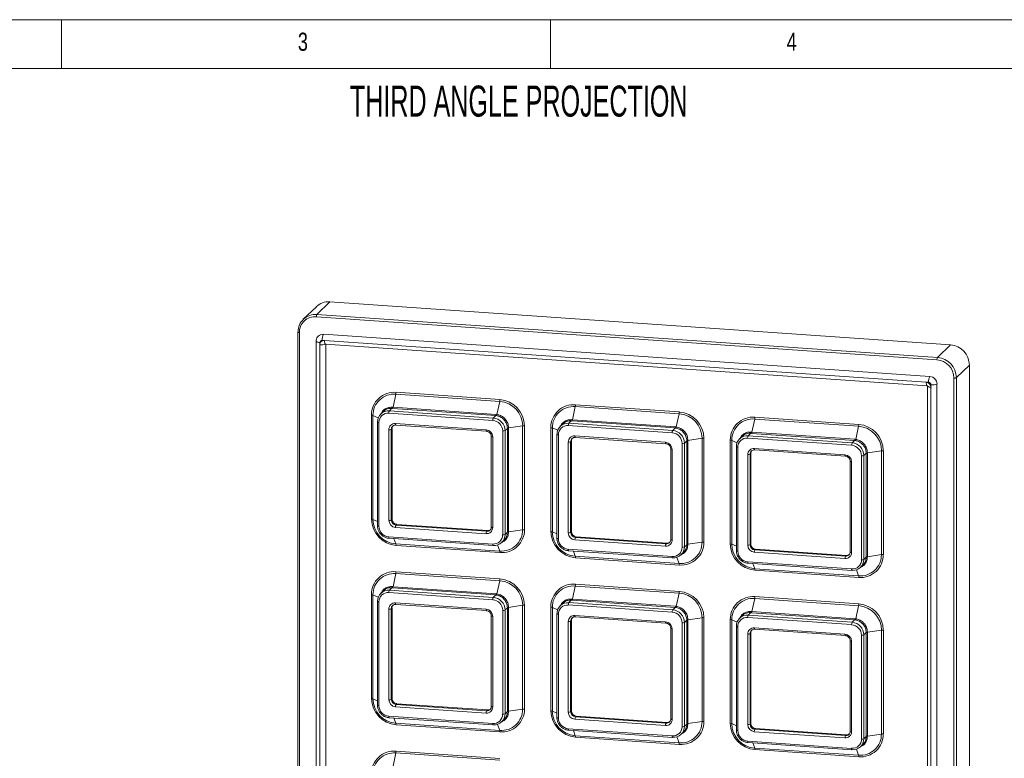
# Model space of a CAD drawing. Header units: millimetres. Extents: x 5 to 415, y 5 to 292.
# Tile 4 of 10: x 106 to 206, y 216 to 292. Entities that reach past the tile are written whole.
import ezdxf

# ---------------------------------------------------------------- set-up
doc = ezdxf.new("R2010")
doc.units = ezdxf.units.MM
doc.styles.add('SLDTEXTSTYLE0', font='TXT', dxfattribs={"width": 0.605})
doc.styles.add('SLDTEXTSTYLE1', font='TXT', dxfattribs={"width": 0.75})

msp = doc.modelspace()

# ---------------------------------------------------------------- linework, layer by layer
at = {"color": 7, "linetype": 'Continuous', "lineweight": 0}
for p, q in [((415, 292), (5, 292)), ((110, 292), (110, 287)), ((160, 287), (160, 292)), ((410, 287), (10, 287))]:
    msp.add_line(p, q, dxfattribs=at)
at = {"color": 7, "linetype": 'Continuous', "lineweight": 15}
for p, q in [((137.45, 263.13), (136.11, 261.84)), ((137.45, 263.13), (200.93, 258.73)), ((136.06, 262.64), (134.72, 261.35)), ((199.54, 257.2), (136.06, 261.6)), ((136.11, 261.84), (199.59, 257.44)), ((134.18, 260.03), (134.18, 171.53)), ((134.32, 259.98), (134.32, 171.48)), ((136.05, 259.1), (136.05, 172.05)), ((136.42, 258.98), (136.42, 258.74)), ((136.9, 259.19), (136.66, 259.2)), ((198.82, 255.51), (136.79, 259.81)), ((198.45, 254.92), (136.9, 259.19)), ((136.42, 258.74), (136.42, 172.17)), ((136.99, 258.81), (198.54, 254.54)), ((137.03, 258.81), (137.03, 172.26)), ((200.93, 258.73), (199.59, 257.44)), ((202.86, 256.66), (201.53, 255.38)), ((202.86, 256.66), (202.86, 168.16)), ((198.69, 254.9), (198.45, 254.92)), ((201.28, 166.84), (201.28, 255.34)), ((201.53, 255.38), (201.53, 166.87)), ((144.21, 253.88), (154.84, 253.14)), ((198.56, 254.53), (198.56, 167.96)), ((198.56, 254.52), (198.56, 254.53)), ((198.93, 254.4), (198.93, 254.64)), ((198.93, 167.83), (198.93, 254.4)), ((199.54, 167.68), (199.54, 254.73)), ((144.19, 253.69), (143.91, 252.35)), ((154.82, 252.95), (144.19, 253.69)), ((154.82, 252.95), (154.53, 251.61)), ((142.93, 251.94), (142.66, 251.68)), ((143.79, 252.24), (143.53, 251.99)), ((143.53, 251.99), (154.15, 251.25)), ((143.86, 252.23), (143.79, 252.24)), ((143.84, 252.35), (143.91, 252.35)), ((154.41, 251.5), (143.86, 252.23)), ((143.91, 252.35), (154.46, 251.61)), ((162.54, 252.41), (162.26, 251.07)), ((173.17, 251.68), (162.54, 252.41)), ((162.56, 252.6), (173.19, 251.87)), ((141.7, 240.91), (141.7, 251.54)), ((141.85, 251.51), (141.85, 240.88)), ((142.32, 250.85), (142.32, 240.22)), ((142.46, 250.8), (142.46, 240.17)), ((154.1, 251.01), (143.48, 251.74)), ((154.41, 251.5), (154.15, 251.25)), ((162.14, 250.96), (161.88, 250.71)), ((162.21, 250.96), (162.14, 250.96)), ((162.19, 251.08), (162.26, 251.07)), ((172.76, 250.23), (162.21, 250.96)), ((162.26, 251.07), (172.81, 250.34)), ((173.17, 251.68), (172.88, 250.33)), ((180.9, 251.14), (180.61, 249.8)), ((191.52, 250.4), (180.9, 251.14)), ((180.92, 251.33), (191.54, 250.59)), ((143.48, 240.78), (143.48, 250.05)), ((143.8, 250.16), (143.72, 250.09)), ((143.72, 250.09), (143.72, 240.82)), ((143.8, 250.16), (143.8, 240.89)), ((144.15, 250.68), (153.43, 250.04)), ((144.19, 250.53), (153.46, 249.89)), ((155.12, 239.3), (155.12, 249.92)), ((155.6, 250.19), (155.36, 249.96)), ((155.36, 249.96), (155.36, 239.33)), ((155.6, 239.56), (155.6, 250.19)), ((157.16, 250.44), (155.72, 250.23)), ((155.72, 250.23), (155.72, 239.6)), ((157.16, 239.82), (157.16, 250.44)), ((157.35, 250.45), (157.35, 239.82)), ((160.05, 239.64), (160.05, 250.26)), ((160.2, 250.23), (160.2, 239.61)), ((161.29, 250.67), (161.01, 250.41)), ((172.46, 249.73), (161.83, 250.47)), ((161.88, 250.71), (172.51, 249.98)), ((172.76, 250.23), (172.51, 249.98)), ((180.55, 249.8), (180.61, 249.8)), ((180.61, 249.8), (191.16, 249.07)), ((191.52, 250.4), (191.24, 249.06)), ((153.95, 249.37), (153.95, 240.09)), ((154.1, 249.32), (154.1, 240.04)), ((160.67, 249.58), (160.67, 238.95)), ((160.82, 249.53), (160.82, 238.9)), ((161.83, 239.51), (161.83, 248.78)), ((162.15, 248.89), (162.07, 248.82)), ((162.07, 248.82), (162.07, 239.54)), ((162.15, 248.89), (162.15, 239.62)), ((162.51, 249.41), (171.78, 248.77)), ((162.54, 249.26), (171.82, 248.62)), ((173.95, 248.92), (173.71, 248.69)), ((173.95, 238.29), (173.95, 248.92)), ((175.51, 249.17), (174.07, 248.96)), ((174.07, 248.96), (174.07, 238.33)), ((175.51, 238.55), (175.51, 249.17)), ((175.7, 249.18), (175.7, 238.55)), ((178.4, 238.37), (178.4, 248.99)), ((178.55, 248.96), (178.55, 238.33)), ((179.64, 249.4), (179.37, 249.13)), ((190.81, 248.46), (180.18, 249.2)), ((180.49, 249.69), (180.23, 249.44)), ((180.23, 249.44), (190.86, 248.7)), ((180.56, 249.68), (180.49, 249.69)), ((191.12, 248.95), (180.56, 249.68)), ((191.12, 248.95), (190.86, 248.7)), ((172.31, 248.09), (172.31, 238.82)), ((172.46, 248.04), (172.46, 238.77)), ((173.47, 238.02), (173.47, 248.65)), ((173.71, 248.69), (173.71, 238.06)), ((179.02, 248.3), (179.02, 237.68)), ((179.17, 248.25), (179.17, 237.63)), ((180.86, 248.14), (190.13, 247.49)), ((180.9, 247.99), (190.17, 247.34)), ((193.87, 247.9), (192.42, 247.68)), ((193.87, 237.27), (193.87, 247.9)), ((194.06, 247.9), (194.06, 237.28)), ((180.18, 238.23), (180.18, 247.51)), ((180.51, 247.62), (180.43, 247.54)), ((180.43, 247.54), (180.43, 238.27)), ((180.51, 247.62), (180.51, 238.35)), ((190.66, 246.82), (190.66, 237.55)), ((190.81, 246.77), (190.81, 237.5)), ((191.82, 236.75), (191.82, 247.38)), ((192.31, 247.64), (192.07, 247.41)), ((192.07, 247.41), (192.07, 236.79)), ((192.31, 237.02), (192.31, 247.64)), ((192.42, 247.68), (192.42, 237.06)), ((143.8, 240.89), (143.72, 240.82)), ((153.43, 239.41), (144.15, 240.06)), ((144.28, 240.37), (144.21, 240.3)), ((144.21, 240.3), (153.48, 239.66)), ((144.28, 240.37), (153.56, 239.73)), ((153.56, 239.73), (153.48, 239.66)), ((157.16, 239.82), (155.72, 239.6)), ((143.48, 239.09), (154.1, 238.35)), ((143.52, 238.94), (154.14, 238.2)), ((155.02, 238.52), (155.27, 238.75)), ((155.6, 239.56), (155.36, 239.33)), ((162.15, 239.62), (162.07, 239.54)), ((171.78, 238.14), (162.51, 238.78)), ((162.64, 239.1), (162.56, 239.03)), ((162.56, 239.03), (171.83, 238.38)), ((162.64, 239.1), (171.91, 238.46)), ((144.19, 238.37), (154.82, 237.64)), ((154.84, 237.48), (144.21, 238.22)), ((161.83, 237.82), (172.46, 237.08)), ((171.91, 238.46), (171.83, 238.38)), ((173.95, 238.29), (173.71, 238.06)), ((175.51, 238.55), (174.07, 238.33)), ((180.51, 238.35), (180.43, 238.27)), ((180.99, 237.83), (180.91, 237.75)), ((180.91, 237.75), (190.18, 237.11)), ((180.99, 237.83), (190.26, 237.19)), ((161.87, 237.67), (172.49, 236.93)), ((162.54, 237.1), (173.17, 236.36)), ((173.19, 236.21), (162.56, 236.95)), ((173.38, 237.25), (173.62, 237.48)), ((190.13, 236.87), (180.86, 237.51)), ((190.26, 237.19), (190.18, 237.11)), ((192.31, 237.02), (192.07, 236.79)), ((193.87, 237.27), (192.42, 237.06)), ((180.18, 236.54), (190.81, 235.81)), ((180.22, 236.39), (190.85, 235.66)), ((180.9, 235.83), (191.52, 235.09)), ((191.54, 234.94), (180.92, 235.68)), ((191.73, 235.97), (191.97, 236.21)), ((144.19, 235.33), (143.91, 233.99)), ((154.82, 234.6), (144.19, 235.33)), ((144.21, 235.52), (154.84, 234.79)), ((143.79, 233.88), (143.53, 233.63)), ((143.86, 233.88), (143.79, 233.88)), ((143.84, 234), (143.91, 233.99)), ((154.41, 233.15), (143.86, 233.88)), ((143.91, 233.99), (154.46, 233.26)), ((154.82, 234.6), (154.53, 233.25)), ((162.54, 234.06), (162.26, 232.72)), ((173.17, 233.32), (162.54, 234.06)), ((162.56, 234.25), (173.19, 233.51)), ((141.7, 222.56), (141.7, 233.18)), ((141.85, 233.15), (141.85, 222.53)), ((142.93, 233.59), (142.66, 233.33)), ((154.1, 232.65), (143.48, 233.39)), ((143.53, 233.63), (154.15, 232.9)), ((154.41, 233.15), (154.15, 232.9)), ((162.19, 232.73), (162.26, 232.72)), ((162.26, 232.72), (172.81, 231.99)), ((173.17, 233.32), (172.88, 231.98)), ((180.9, 232.79), (180.61, 231.45)), ((191.52, 232.05), (180.9, 232.79)), ((180.92, 232.98), (191.54, 232.24)), ((142.32, 232.5), (142.32, 221.87)), ((142.46, 232.45), (142.46, 221.82)), ((143.48, 222.43), (143.48, 231.7)), ((143.8, 231.81), (143.72, 231.74)), ((143.72, 231.74), (143.72, 222.46)), ((143.8, 231.81), (143.8, 222.54)), ((144.15, 232.33), (153.43, 231.69)), ((144.19, 232.18), (153.46, 231.54)), ((155.6, 231.84), (155.36, 231.61)), ((155.6, 221.21), (155.6, 231.84)), ((157.16, 232.09), (155.72, 231.88)), ((155.72, 231.88), (155.72, 221.25)), ((157.16, 221.47), (157.16, 232.09)), ((157.35, 232.1), (157.35, 221.47)), ((160.05, 221.29), (160.05, 231.91)), ((160.2, 231.88), (160.2, 221.26)), ((161.29, 232.32), (161.01, 232.05)), ((172.46, 231.38), (161.83, 232.12)), ((162.14, 232.61), (161.88, 232.36)), ((161.88, 232.36), (172.51, 231.62)), ((162.21, 232.61), (162.14, 232.61)), ((172.76, 231.87), (162.21, 232.61)), ((172.76, 231.87), (172.51, 231.62)), ((191.52, 232.05), (191.24, 230.71)), ((153.95, 231.01), (153.95, 221.74)), ((154.1, 230.96), (154.1, 221.69)), ((155.12, 220.94), (155.12, 231.57)), ((155.36, 231.61), (155.36, 220.98)), ((160.67, 231.22), (160.67, 220.6)), ((160.82, 231.17), (160.82, 220.55)), ((162.51, 231.06), (171.78, 230.41)), ((162.54, 230.91), (171.82, 230.26)), ((175.51, 230.82), (174.07, 230.6)), ((175.51, 220.19), (175.51, 230.82)), ((175.7, 230.82), (175.7, 220.2)), ((178.4, 220.01), (178.4, 230.64)), ((179.64, 231.04), (179.37, 230.78)), ((190.81, 230.11), (180.18, 230.84)), ((180.49, 231.34), (180.23, 231.09)), ((180.23, 231.09), (190.86, 230.35)), ((180.56, 231.33), (180.49, 231.34)), ((180.55, 231.45), (180.61, 231.45)), ((191.12, 230.6), (180.56, 231.33)), ((180.61, 231.45), (191.16, 230.72)), ((161.83, 221.15), (161.83, 230.43)), ((162.15, 230.54), (162.07, 230.46)), ((162.07, 230.46), (162.07, 221.19)), ((162.15, 230.54), (162.15, 221.27)), ((172.31, 229.74), (172.31, 220.47)), ((172.46, 229.69), (172.46, 220.42)), ((173.47, 219.67), (173.47, 230.3)), ((173.95, 230.56), (173.71, 230.33)), ((173.71, 230.33), (173.71, 219.71)), ((173.95, 219.94), (173.95, 230.56)), ((174.07, 230.6), (174.07, 219.98)), ((178.55, 230.61), (178.55, 219.98)), ((179.02, 229.95), (179.02, 219.33)), ((179.17, 229.9), (179.17, 219.28)), ((180.86, 229.78), (190.13, 229.14)), ((180.9, 229.63), (190.17, 228.99)), ((191.12, 230.6), (190.86, 230.35)), ((180.18, 219.88), (180.18, 229.15)), ((180.51, 229.27), (180.43, 229.19)), ((180.43, 229.19), (180.43, 219.92)), ((180.51, 229.27), (180.51, 219.99)), ((191.82, 218.4), (191.82, 229.02)), ((192.31, 229.29), (192.07, 229.06)), ((192.07, 229.06), (192.07, 218.43)), ((192.31, 218.67), (192.31, 229.29)), ((193.87, 229.55), (192.42, 229.33)), ((192.42, 229.33), (192.42, 218.7)), ((193.87, 218.92), (193.87, 229.55)), ((194.06, 229.55), (194.06, 218.93)), ((190.66, 228.47), (190.66, 219.19)), ((190.81, 228.42), (190.81, 219.14)), ((143.8, 222.54), (143.72, 222.46)), ((153.43, 221.06), (144.15, 221.7)), ((144.28, 222.02), (144.21, 221.95)), ((144.21, 221.95), (153.48, 221.3)), ((144.28, 222.02), (153.56, 221.38)), ((143.48, 220.74), (154.1, 220)), ((143.52, 220.59), (154.14, 219.85)), ((153.56, 221.38), (153.48, 221.3)), ((155.6, 221.21), (155.36, 220.98)), ((157.16, 221.47), (155.72, 221.25)), ((162.15, 221.27), (162.07, 221.19)), ((162.64, 220.75), (162.56, 220.67)), ((162.56, 220.67), (171.83, 220.03)), ((162.64, 220.75), (171.91, 220.11)), ((144.19, 220.02), (154.82, 219.28)), ((154.84, 219.13), (144.21, 219.87)), ((155.02, 220.17), (155.27, 220.4)), ((171.78, 219.79), (162.51, 220.43)), ((171.91, 220.11), (171.83, 220.03)), ((173.95, 219.94), (173.71, 219.71)), ((175.51, 220.19), (174.07, 219.98)), ((180.51, 219.99), (180.43, 219.92)), ((161.83, 219.46), (172.46, 218.73)), ((161.87, 219.31), (172.49, 218.58)), ((162.54, 218.75), (173.17, 218.01)), ((173.19, 217.86), (162.56, 218.6)), ((173.38, 218.89), (173.62, 219.13)), ((190.13, 218.52), (180.86, 219.16)), ((180.99, 219.48), (180.91, 219.4)), ((180.91, 219.4), (190.18, 218.76)), ((180.99, 219.48), (190.26, 218.83)), ((190.26, 218.83), (190.18, 218.76)), ((192.31, 218.67), (192.07, 218.43)), ((193.87, 218.92), (192.42, 218.7)), ((180.18, 218.19), (190.81, 217.45)), ((180.22, 218.04), (190.85, 217.3)), ((191.73, 217.62), (191.97, 217.86)), ((144.19, 216.98), (143.91, 215.64)), ((154.82, 216.25), (144.19, 216.98)), ((144.21, 217.17), (154.84, 216.43)), ((180.9, 217.48), (191.52, 216.74)), ((191.54, 216.59), (180.92, 217.32))]:
    msp.add_line(p, q, dxfattribs=at)
at = {"color": 8, "linetype": 'Continuous', "lineweight": 15}
for p, q in [((141.85, 251.51), (142.39, 251.26)), ((160.2, 250.23), (160.74, 249.99)), ((178.55, 248.96), (179.1, 248.72)), ((141.85, 240.88), (142.32, 240.67)), ((144.19, 238.37), (144, 238.91)), ((160.2, 239.61), (160.67, 239.4)), ((154.82, 237.64), (154.59, 238.26)), ((178.55, 238.33), (179.02, 238.13)), ((162.54, 237.1), (162.35, 237.63)), ((173.17, 236.36), (172.94, 236.99)), ((180.9, 235.83), (180.7, 236.36)), ((191.52, 235.09), (191.3, 235.72)), ((141.85, 233.15), (142.39, 232.91)), ((160.2, 231.88), (160.74, 231.64)), ((178.55, 230.61), (179.1, 230.36)), ((141.85, 222.53), (142.32, 222.32)), ((160.2, 221.26), (160.67, 221.05)), ((144.19, 220.02), (144, 220.55)), ((154.82, 219.28), (154.59, 219.91)), ((178.55, 219.98), (179.02, 219.77)), ((162.54, 218.75), (162.35, 219.28)), ((173.17, 218.01), (172.94, 218.64)), ((180.9, 217.48), (180.7, 218.01)), ((191.52, 216.74), (191.3, 217.36))]:
    msp.add_line(p, q, dxfattribs=at)
at = {"color": 7, "linetype": 'Continuous', "lineweight": 15, "flags": 128}
for points in [[(134.18, 260.03), (134.18, 260.04), (134.18, 260.05)], [(142.32, 250.86), (142.32, 250.85), (142.32, 250.85)], [(160.67, 249.59), (160.67, 249.58), (160.67, 249.58)], [(179.03, 248.32), (179.02, 248.31), (179.02, 248.3)], [(154.14, 238.2), (154.14, 238.2), (154.15, 238.21)], [(172.49, 236.93), (172.5, 236.93), (172.51, 236.94)], [(190.85, 235.66), (190.85, 235.66), (190.86, 235.66)], [(142.32, 232.51), (142.32, 232.5), (142.32, 232.5)], [(160.67, 231.24), (160.67, 231.23), (160.67, 231.22)], [(179.03, 229.96), (179.02, 229.95), (179.02, 229.95)], [(154.14, 219.85), (154.14, 219.85), (154.15, 219.86)], [(172.49, 218.58), (172.5, 218.58), (172.51, 218.58)], [(190.85, 217.3), (190.85, 217.31), (190.86, 217.31)]]:
    msp.add_lwpolyline(points, dxfattribs=at)
at = {"color": 8, "linetype": 'Continuous', "lineweight": 15, "flags": 128}
for points in [[(134.32, 259.98), (134.29, 259.99), (134.25, 259.99), (134.23, 260), (134.2, 260.01), (134.19, 260.02), (134.18, 260.03), (134.18, 260.03)], [(136.05, 259.1), (136.05, 259.09), (136.07, 259.06), (136.11, 259.04), (136.17, 259.02), (136.24, 259), (136.32, 258.99), (136.42, 258.98)], [(136.9, 259.19), (136.9, 259.09), (136.91, 259.01), (136.92, 258.94), (136.94, 258.88), (136.96, 258.84), (136.98, 258.82), (136.99, 258.81)], [(198.45, 254.92), (198.45, 254.83), (198.46, 254.74), (198.47, 254.67), (198.48, 254.61), (198.5, 254.57), (198.53, 254.55), (198.54, 254.54)], [(198.93, 254.4), (198.84, 254.41), (198.76, 254.42), (198.68, 254.44), (198.63, 254.46), (198.59, 254.48), (198.56, 254.51), (198.56, 254.52)], [(142.32, 250.85), (142.32, 250.84), (142.33, 250.83), (142.34, 250.82), (142.36, 250.82), (142.39, 250.81), (142.43, 250.8), (142.46, 250.8)], [(144.15, 250.68), (144.15, 250.65), (144.16, 250.61), (144.16, 250.58), (144.17, 250.56), (144.18, 250.54), (144.19, 250.53), (144.19, 250.53)], [(153.43, 250.04), (153.43, 250), (153.43, 249.97), (153.44, 249.94), (153.44, 249.92), (153.45, 249.9), (153.46, 249.89), (153.46, 249.89)], [(160.67, 249.58), (160.67, 249.57), (160.68, 249.56), (160.69, 249.55), (160.72, 249.54), (160.75, 249.54), (160.78, 249.53), (160.82, 249.53)], [(162.51, 249.41), (162.51, 249.37), (162.51, 249.34), (162.51, 249.31), (162.52, 249.29), (162.53, 249.27), (162.54, 249.26), (162.54, 249.26)], [(171.78, 248.77), (171.78, 248.73), (171.78, 248.7), (171.79, 248.67), (171.79, 248.64), (171.8, 248.63), (171.81, 248.62), (171.82, 248.62)], [(179.02, 248.3), (179.02, 248.3), (179.03, 248.29), (179.05, 248.28), (179.07, 248.27), (179.1, 248.26), (179.13, 248.26), (179.17, 248.25)], [(180.86, 248.14), (180.86, 248.1), (180.86, 248.07), (180.87, 248.04), (180.87, 248.01), (180.88, 248), (180.89, 247.99), (180.9, 247.99)], [(190.13, 247.49), (190.13, 247.46), (190.14, 247.42), (190.14, 247.39), (190.15, 247.37), (190.15, 247.35), (190.16, 247.35), (190.17, 247.34)], [(142.32, 240.22), (142.32, 240.22), (142.33, 240.21), (142.34, 240.2), (142.36, 240.19), (142.39, 240.18), (142.43, 240.18), (142.46, 240.17)], [(153.95, 240.09), (153.96, 240.09), (153.97, 240.08), (153.98, 240.07), (154, 240.06), (154.03, 240.05), (154.07, 240.05), (154.1, 240.04)], [(143.48, 239.09), (143.48, 239.05), (143.48, 239.02), (143.49, 238.99), (143.49, 238.97), (143.5, 238.95), (143.51, 238.94), (143.52, 238.94)], [(160.67, 238.95), (160.67, 238.94), (160.68, 238.93), (160.69, 238.93), (160.72, 238.92), (160.75, 238.91), (160.78, 238.9), (160.82, 238.9)], [(172.31, 238.82), (172.31, 238.81), (172.32, 238.8), (172.33, 238.79), (172.36, 238.79), (172.39, 238.78), (172.42, 238.77), (172.46, 238.77)], [(154.1, 238.35), (154.1, 238.32), (154.11, 238.28), (154.11, 238.25), (154.12, 238.23), (154.13, 238.21), (154.13, 238.2), (154.14, 238.2)], [(161.83, 237.82), (161.83, 237.78), (161.83, 237.75), (161.84, 237.72), (161.85, 237.69), (161.85, 237.68), (161.86, 237.67), (161.87, 237.67)], [(172.46, 237.08), (172.46, 237.04), (172.46, 237.01), (172.46, 236.98), (172.47, 236.96), (172.48, 236.94), (172.49, 236.93), (172.49, 236.93)], [(179.02, 237.68), (179.02, 237.67), (179.03, 237.66), (179.05, 237.65), (179.07, 237.64), (179.1, 237.64), (179.13, 237.63), (179.17, 237.63)], [(190.66, 237.55), (190.66, 237.54), (190.67, 237.53), (190.69, 237.52), (190.71, 237.51), (190.74, 237.51), (190.77, 237.5), (190.81, 237.5)], [(180.18, 236.54), (180.18, 236.51), (180.19, 236.47), (180.19, 236.45), (180.2, 236.42), (180.21, 236.41), (180.21, 236.4), (180.22, 236.39)], [(190.81, 235.81), (190.81, 235.77), (190.81, 235.74), (190.82, 235.71), (190.82, 235.69), (190.83, 235.67), (190.84, 235.66), (190.85, 235.66)], [(142.32, 232.5), (142.32, 232.49), (142.33, 232.48), (142.34, 232.47), (142.36, 232.46), (142.39, 232.46), (142.43, 232.45), (142.46, 232.45)], [(144.15, 232.33), (144.15, 232.29), (144.16, 232.26), (144.16, 232.23), (144.17, 232.21), (144.18, 232.19), (144.19, 232.18), (144.19, 232.18)], [(153.43, 231.69), (153.43, 231.65), (153.43, 231.62), (153.44, 231.59), (153.44, 231.56), (153.45, 231.55), (153.46, 231.54), (153.46, 231.54)], [(160.67, 231.22), (160.67, 231.22), (160.68, 231.21), (160.69, 231.2), (160.72, 231.19), (160.75, 231.18), (160.78, 231.18), (160.82, 231.17)], [(162.51, 231.06), (162.51, 231.02), (162.51, 230.99), (162.51, 230.96), (162.52, 230.93), (162.53, 230.92), (162.54, 230.91), (162.54, 230.91)], [(171.78, 230.41), (171.78, 230.38), (171.78, 230.34), (171.79, 230.31), (171.79, 230.29), (171.8, 230.28), (171.81, 230.27), (171.82, 230.26)], [(179.02, 229.95), (179.02, 229.94), (179.03, 229.93), (179.05, 229.93), (179.07, 229.92), (179.1, 229.91), (179.13, 229.9), (179.17, 229.9)], [(180.86, 229.78), (180.86, 229.75), (180.86, 229.71), (180.87, 229.68), (180.87, 229.66), (180.88, 229.65), (180.89, 229.64), (180.9, 229.63)], [(190.13, 229.14), (190.13, 229.1), (190.14, 229.07), (190.14, 229.04), (190.15, 229.02), (190.15, 229), (190.16, 228.99), (190.17, 228.99)], [(142.32, 221.87), (142.32, 221.86), (142.33, 221.85), (142.34, 221.85), (142.36, 221.84), (142.39, 221.83), (142.43, 221.83), (142.46, 221.82)], [(153.95, 221.74), (153.96, 221.73), (153.97, 221.72), (153.98, 221.71), (154, 221.71), (154.03, 221.7), (154.07, 221.69), (154.1, 221.69)], [(143.48, 220.74), (143.48, 220.7), (143.48, 220.67), (143.49, 220.64), (143.49, 220.61), (143.5, 220.6), (143.51, 220.59), (143.52, 220.59)], [(160.67, 220.6), (160.67, 220.59), (160.68, 220.58), (160.69, 220.57), (160.72, 220.56), (160.75, 220.56), (160.78, 220.55), (160.82, 220.55)], [(154.1, 220), (154.1, 219.96), (154.11, 219.93), (154.11, 219.9), (154.12, 219.88), (154.13, 219.86), (154.13, 219.85), (154.14, 219.85)], [(172.31, 220.47), (172.31, 220.46), (172.32, 220.45), (172.33, 220.44), (172.36, 220.43), (172.39, 220.43), (172.42, 220.42), (172.46, 220.42)], [(161.83, 219.46), (161.83, 219.43), (161.83, 219.39), (161.84, 219.37), (161.85, 219.34), (161.85, 219.33), (161.86, 219.32), (161.87, 219.31)], [(172.46, 218.73), (172.46, 218.69), (172.46, 218.66), (172.46, 218.63), (172.47, 218.61), (172.48, 218.59), (172.49, 218.58), (172.49, 218.58)], [(179.02, 219.33), (179.02, 219.32), (179.03, 219.31), (179.05, 219.3), (179.07, 219.29), (179.1, 219.28), (179.13, 219.28), (179.17, 219.28)], [(190.66, 219.19), (190.66, 219.19), (190.67, 219.18), (190.69, 219.17), (190.71, 219.16), (190.74, 219.15), (190.77, 219.15), (190.81, 219.14)], [(180.18, 218.19), (180.18, 218.15), (180.19, 218.12), (180.19, 218.09), (180.2, 218.07), (180.21, 218.05), (180.21, 218.04), (180.22, 218.04)], [(190.81, 217.45), (190.81, 217.42), (190.81, 217.38), (190.82, 217.36), (190.82, 217.33), (190.83, 217.32), (190.84, 217.31), (190.85, 217.3)]]:
    msp.add_lwpolyline(points, dxfattribs=at)
at = {"color": 7, "linetype": 'Continuous', "lineweight": 15}
for centre, radius, start, end in [((137.3, 261.33), 1.81, 85.4465, 133.6483), ((135.97, 260.07), 1.78, 85.223, 180.6624), ((135.93, 260), 1.61, 85.2231, 180.6624), ((136.5, 261.63), 0.443, 151.6918, 184.2751), ((136.73, 259.14), 0.675, 85.3583, 135.5), ((136.64, 258.98), 0.224, 85.223, 180.6635), ((136.86, 258.74), 0.447, 85.2231, 180.6625), ((137.76, 259.29), 1.11, 151.6925, 184.2745), ((200.76, 256.64), 2.1, 0.69, 85.4712), ((199.98, 257.23), 0.443, 151.6918, 184.2751), ((199.39, 255.32), 1.89, 0.69, 85.4712), ((199.43, 255.35), 2.1, 0.69, 85.4712), ((198.41, 254.39), 0.525, 0.6899, 85.4712), ((199.79, 254.98), 1.11, 151.6925, 184.2745), ((198.67, 254.64), 0.263, 0.6891, 85.4713), ((198.76, 254.72), 0.788, 0.6898, 85.471), ((201.34, 255.76), 0.424, 261.5004, 295.4972), ((144.02, 251.56), 2.32, 85.2232, 180.6624), ((143.27, 253.87), 0.938, 348.4634, 0.0879), ((199.09, 255.69), 1.06, 261.5, 295.4975), ((144.01, 251.53), 2.16, 85.2232, 180.6624), ((153.9, 253.14), 0.938, 348.4634, 0.0879), ((154.62, 250.41), 2.55, 0.69, 85.4711), ((154.62, 250.42), 2.73, 0.69, 85.4711), ((143.44, 250.88), 1.11, 85.2233, 180.6623), ((143.92, 251.78), 0.443, 151.6927, 184.2746), ((143.61, 252.39), 0.231, 318.6983, 350.5903), ((143.65, 252.38), 0.253, 324.1199, 352.462), ((162.37, 250.29), 2.32, 85.2232, 180.6624), ((162.36, 250.26), 2.16, 85.2231, 180.6624), ((161.62, 252.6), 0.938, 348.4634, 0.0879), ((172.25, 251.87), 0.938, 348.4634, 0.0879), ((172.97, 249.14), 2.73, 0.69, 85.4711), ((141.68, 251.05), 0.484, 69.5754, 87.9591), ((143.4, 250.81), 0.936, 85.2231, 180.6624), ((154.54, 251.04), 0.443, 151.6927, 184.2746), ((154.02, 249.91), 1.1, 0.69, 85.4712), ((154.05, 249.94), 1.31, 0.6901, 85.4709), ((154.21, 251.65), 0.253, 324.1199, 352.462), ((154.29, 251.66), 0.246, 318.0143, 348.1043), ((161.97, 251.12), 0.231, 318.6979, 350.5899), ((162.01, 251.11), 0.253, 324.1199, 352.462), ((172.97, 249.14), 2.55, 0.69, 85.4711), ((180.72, 249.02), 2.32, 85.2232, 180.6624), ((180.72, 248.99), 2.16, 85.2231, 180.6624), ((179.98, 251.33), 0.938, 348.4634, 0.0879), ((144.1, 250.06), 0.624, 85.223, 180.6627), ((143.54, 250.47), 0.424, 261.5002, 295.4974), ((144.17, 250.09), 0.446, 85.2232, 180.6626), ((144.25, 250.17), 0.453, 141.367, 180.438), ((153.37, 249.31), 0.734, 0.6898, 85.4712), ((155.18, 250.34), 0.424, 261.5001, 295.4974), ((155.73, 249.99), 0.24, 93.7942, 123.4843), ((157.29, 249.55), 0.904, 85.922, 97.9811), ((160.03, 249.78), 0.484, 69.5755, 87.9592), ((161.79, 249.6), 1.11, 85.2234, 180.6623), ((161.75, 249.54), 0.936, 85.2232, 180.6623), ((162.27, 250.5), 0.443, 151.6927, 184.2746), ((172.9, 249.77), 0.443, 151.6927, 184.2746), ((172.4, 248.67), 1.31, 0.6901, 85.4709), ((172.56, 250.37), 0.253, 324.1199, 352.462), ((172.64, 250.38), 0.246, 318.0147, 348.1043), ((180.32, 249.84), 0.231, 318.6978, 350.5908), ((180.36, 249.83), 0.253, 324.1199, 352.462), ((190.6, 250.59), 0.938, 348.4634, 0.0879), ((191.32, 247.87), 2.55, 0.6899, 85.4712), ((191.32, 247.87), 2.73, 0.69, 85.4711), ((162.45, 248.79), 0.624, 85.2231, 180.6625), ((161.89, 249.2), 0.424, 261.5001, 295.4975), ((162.52, 248.82), 0.446, 85.2232, 180.6625), ((162.61, 248.9), 0.453, 141.3667, 180.438), ((171.72, 248.03), 0.734, 0.6899, 85.4712), ((172.37, 248.64), 1.1, 0.6901, 85.4711), ((174.09, 248.72), 0.24, 93.7943, 123.4842), ((175.64, 248.28), 0.904, 85.9221, 97.9809), ((178.38, 248.51), 0.484, 69.5755, 87.9591), ((180.14, 248.33), 1.11, 85.2234, 180.6623), ((180.1, 248.26), 0.936, 85.2231, 180.6624), ((180.62, 249.23), 0.443, 151.6927, 184.2746), ((190.91, 249.1), 0.253, 324.1199, 352.462), ((190.99, 249.11), 0.246, 318.0148, 348.1038), ((173.53, 249.07), 0.424, 261.5001, 295.4975), ((180.81, 247.51), 0.624, 85.2231, 180.6626), ((180.87, 247.55), 0.446, 85.2232, 180.6624), ((180.96, 247.62), 0.453, 141.367, 180.4378), ((191.25, 248.49), 0.443, 151.6927, 184.2746), ((190.72, 247.36), 1.1, 0.69, 85.4712), ((190.76, 247.4), 1.31, 0.6901, 85.471), ((193.99, 247), 0.904, 85.9221, 97.9809), ((180.25, 247.93), 0.424, 261.5001, 295.4975), ((190.07, 246.76), 0.734, 0.6897, 85.4712), ((191.88, 247.8), 0.424, 261.4999, 295.4977), ((192.44, 247.44), 0.24, 93.7951, 123.4836), ((144.43, 240.94), 2.73, 180.69, 265.4711), ((141.68, 240.43), 0.484, 69.5754, 87.9591), ((144.39, 240.91), 2.55, 180.69, 265.4711), ((143.54, 241.2), 0.424, 261.5002, 295.4974), ((144.21, 240.79), 0.734, 180.69, 265.471), ((144.25, 240.82), 0.524, 180.6899, 265.4713), ((144.32, 240.9), 0.524, 180.6899, 265.4713), ((143.56, 240.19), 1.1, 180.69, 265.4712), ((144.6, 240.09), 0.443, 151.6927, 184.2744), ((153.48, 240.04), 0.624, 265.2233, 0.6623), ((153.52, 240.1), 0.446, 265.2231, 0.6624), ((153.59, 240.19), 0.455, 265.5595, 306.5941), ((155, 239.79), 2.16, 265.2231, 0.6624), ((155.03, 239.8), 2.32, 265.2232, 0.6624), ((157.29, 238.92), 0.904, 85.922, 97.9811), ((153.87, 239.45), 0.443, 151.6927, 184.2744), ((154.18, 239.29), 0.936, 265.2231, 0.6624), ((154.25, 239.32), 1.11, 265.2232, 0.6623), ((155.18, 239.72), 0.424, 261.5001, 295.4974), ((155.73, 239.36), 0.24, 93.7942, 123.4843), ((162.78, 239.67), 2.73, 180.6901, 265.4711), ((160.03, 239.15), 0.484, 69.5755, 87.9592), ((162.74, 239.64), 2.55, 180.69, 265.4711), ((161.92, 238.91), 1.1, 180.6901, 265.4711), ((161.89, 239.93), 0.424, 261.5001, 295.4975), ((162.56, 239.52), 0.734, 180.6901, 265.4709), ((162.6, 239.55), 0.524, 180.6899, 265.4712), ((162.68, 239.62), 0.524, 180.6899, 265.4712), ((162.95, 238.82), 0.443, 151.6927, 184.2744), ((171.83, 238.76), 0.624, 265.2234, 0.6623), ((171.87, 238.83), 0.446, 265.223, 0.6625), ((143.72, 238.24), 0.49, 358.0667, 16.106), ((172.22, 238.17), 0.443, 151.6927, 184.2744), ((171.94, 238.91), 0.455, 265.5597, 306.5939), ((172.53, 238.01), 0.936, 265.2232, 0.6623), ((172.6, 238.05), 1.11, 265.2231, 0.6623), ((173.35, 238.52), 2.16, 265.2231, 0.6624), ((173.38, 238.53), 2.32, 265.2232, 0.6624), ((173.53, 238.44), 0.424, 261.5001, 295.4975), ((174.09, 238.09), 0.24, 93.7943, 123.4842), ((175.64, 237.65), 0.904, 85.9221, 97.9809), ((181.13, 238.4), 2.73, 180.69, 265.4711), ((178.38, 237.88), 0.484, 69.5755, 87.9591), ((181.1, 238.37), 2.55, 180.69, 265.4711), ((180.25, 238.65), 0.424, 261.5001, 295.4975), ((180.92, 238.24), 0.734, 180.6901, 265.471), ((180.95, 238.28), 0.524, 180.69, 265.4712), ((181.03, 238.35), 0.524, 180.69, 265.4712), ((181.3, 237.54), 0.443, 151.6927, 184.2744), ((154.35, 237.5), 0.49, 358.0667, 16.106), ((162.07, 236.97), 0.49, 358.0667, 16.106), ((180.27, 237.64), 1.1, 180.69, 265.4712), ((190.18, 237.49), 0.624, 265.2233, 0.6624), ((190.57, 236.9), 0.443, 151.6927, 184.2744), ((190.22, 237.56), 0.446, 265.223, 0.6625), ((190.3, 237.64), 0.455, 265.5598, 306.594), ((190.89, 236.74), 0.936, 265.2231, 0.6624), ((190.95, 236.77), 1.11, 265.2231, 0.6624), ((191.7, 237.25), 2.16, 265.2231, 0.6624), ((191.73, 237.25), 2.32, 265.2232, 0.6624), ((191.88, 237.17), 0.424, 261.4999, 295.4977), ((192.44, 236.82), 0.24, 93.7951, 123.4836), ((193.99, 236.38), 0.904, 85.9221, 97.9809), ((172.7, 236.23), 0.49, 358.0667, 16.106), ((180.43, 235.69), 0.49, 358.0667, 16.106), ((144.02, 233.21), 2.32, 85.2232, 180.6624), ((144.01, 233.18), 2.16, 85.2233, 180.6623), ((143.27, 235.52), 0.938, 348.4632, 0.0881), ((153.9, 234.79), 0.938, 348.4632, 0.0881), ((154.62, 232.06), 2.73, 0.69, 85.4711), ((191.05, 234.96), 0.49, 358.0667, 16.106), ((143.61, 234.04), 0.231, 318.6998, 350.5902), ((143.65, 234.03), 0.253, 324.122, 352.4606), ((154.62, 232.06), 2.55, 0.6901, 85.471), ((162.37, 231.94), 2.32, 85.2232, 180.6623), ((162.36, 231.91), 2.16, 85.2232, 180.6623), ((161.62, 234.25), 0.938, 348.4632, 0.0881), ((141.68, 232.7), 0.484, 69.5754, 87.9591), ((143.44, 232.52), 1.11, 85.2233, 180.6623), ((143.4, 232.46), 0.936, 85.2232, 180.6623), ((143.92, 233.42), 0.443, 151.6926, 184.2744), ((154.54, 232.69), 0.443, 151.6926, 184.2744), ((154.02, 231.56), 1.1, 0.6901, 85.471), ((154.05, 231.59), 1.31, 0.6901, 85.471), ((154.21, 233.29), 0.253, 324.122, 352.4606), ((154.29, 233.3), 0.246, 318.0157, 348.1029), ((161.97, 232.76), 0.231, 318.6994, 350.5899), ((162.01, 232.75), 0.253, 324.122, 352.4606), ((172.25, 233.51), 0.938, 348.4632, 0.0881), ((172.97, 230.79), 2.55, 0.69, 85.4711), ((172.97, 230.79), 2.73, 0.69, 85.4711), ((180.72, 230.66), 2.32, 85.2232, 180.6624), ((180.72, 230.63), 2.16, 85.2232, 180.6624), ((179.98, 232.98), 0.938, 348.4632, 0.0881), ((144.1, 231.71), 0.624, 85.2231, 180.6626), ((143.54, 232.12), 0.424, 261.5002, 295.4974), ((144.17, 231.74), 0.446, 85.2232, 180.6625), ((144.25, 231.82), 0.453, 141.3669, 180.438), ((153.37, 230.95), 0.734, 0.69, 85.4712), ((155.73, 231.64), 0.24, 93.7942, 123.4843), ((157.29, 231.2), 0.904, 85.922, 97.9811), ((160.03, 231.43), 0.484, 69.5755, 87.9592), ((161.79, 231.25), 1.11, 85.2233, 180.6623), ((161.75, 231.18), 0.936, 85.2234, 180.6623), ((162.27, 232.15), 0.443, 151.6926, 184.2744), ((172.56, 232.02), 0.253, 324.122, 352.4606), ((172.64, 232.03), 0.246, 318.0161, 348.1029), ((190.6, 232.24), 0.938, 348.4632, 0.0881), ((191.32, 229.51), 2.55, 0.69, 85.4711), ((191.32, 229.52), 2.73, 0.69, 85.4711), ((155.18, 231.99), 0.424, 261.5001, 295.4974), ((162.45, 230.43), 0.624, 85.2231, 180.6624), ((162.52, 230.47), 0.446, 85.2232, 180.6624), ((162.61, 230.54), 0.453, 141.3665, 180.438), ((172.9, 231.41), 0.443, 151.6926, 184.2744), ((172.37, 230.28), 1.1, 0.6901, 85.4709), ((172.4, 230.32), 1.31, 0.6901, 85.471), ((175.64, 229.92), 0.904, 85.9221, 97.9809), ((178.38, 230.15), 0.484, 69.5755, 87.9591), ((180.14, 229.98), 1.11, 85.2233, 180.6622), ((180.1, 229.91), 0.936, 85.2233, 180.6623), ((180.62, 230.88), 0.443, 151.6926, 184.2744), ((180.32, 231.49), 0.231, 318.6993, 350.5907), ((180.36, 231.48), 0.253, 324.122, 352.4606), ((190.91, 230.75), 0.253, 324.122, 352.4606), ((190.99, 230.76), 0.246, 318.0162, 348.1024), ((161.89, 230.85), 0.424, 261.5001, 295.4975), ((171.72, 229.68), 0.734, 0.69, 85.4711), ((173.53, 230.72), 0.424, 261.5001, 295.4975), ((174.09, 230.36), 0.24, 93.7943, 123.4842), ((180.81, 229.16), 0.624, 85.2231, 180.6624), ((180.87, 229.2), 0.446, 85.2232, 180.6623), ((191.25, 230.14), 0.443, 151.6926, 184.2744), ((190.72, 229.01), 1.1, 0.6901, 85.471), ((190.76, 229.04), 1.31, 0.6901, 85.471), ((180.25, 229.57), 0.424, 261.5001, 295.4975), ((180.96, 229.27), 0.453, 141.3668, 180.4377), ((190.07, 228.41), 0.734, 0.6899, 85.4712), ((191.88, 229.44), 0.424, 261.4999, 295.4977), ((192.44, 229.09), 0.24, 93.7951, 123.4836), ((193.99, 228.65), 0.904, 85.9221, 97.9809), ((144.43, 222.59), 2.73, 180.69, 265.4711), ((141.68, 222.07), 0.484, 69.5754, 87.9591), ((144.39, 222.56), 2.55, 180.6901, 265.4711), ((143.56, 221.83), 1.1, 180.69, 265.4712), ((143.54, 222.85), 0.424, 261.5002, 295.4974), ((144.21, 222.44), 0.734, 180.6899, 265.4711), ((144.25, 222.47), 0.524, 180.6899, 265.4711), ((144.32, 222.55), 0.524, 180.6899, 265.4711), ((144.6, 221.74), 0.443, 151.6923, 184.2747), ((153.48, 221.68), 0.624, 265.2232, 0.6624), ((153.52, 221.75), 0.446, 265.2232, 0.6623), ((153.87, 221.09), 0.443, 151.6923, 184.2747), ((153.59, 221.83), 0.455, 265.5601, 306.5935), ((154.18, 220.93), 0.936, 265.2232, 0.6624), ((154.25, 220.97), 1.11, 265.2232, 0.6623), ((155, 221.44), 2.16, 265.2232, 0.6623), ((155.03, 221.45), 2.32, 265.2232, 0.6623), ((155.18, 221.36), 0.424, 261.5001, 295.4974), ((155.73, 221.01), 0.24, 93.7942, 123.4843), ((157.29, 220.57), 0.904, 85.922, 97.9811), ((162.78, 221.32), 2.73, 180.6901, 265.4711), ((160.03, 220.8), 0.484, 69.5755, 87.9592), ((162.74, 221.29), 2.55, 180.69, 265.4711), ((161.89, 221.57), 0.424, 261.5001, 295.4975), ((162.56, 221.16), 0.734, 180.6901, 265.471), ((162.6, 221.2), 0.524, 180.69, 265.4711), ((162.68, 221.27), 0.524, 180.69, 265.4711), ((162.95, 220.46), 0.443, 151.6923, 184.2747), ((143.72, 219.89), 0.49, 358.0666, 16.1062), ((161.92, 220.56), 1.1, 180.6901, 265.4711), ((171.83, 220.41), 0.624, 265.2233, 0.6623), ((172.22, 219.82), 0.443, 151.6923, 184.2747), ((171.87, 220.48), 0.446, 265.2232, 0.6624), ((171.94, 220.56), 0.455, 265.5603, 306.5934), ((172.53, 219.66), 0.936, 265.2232, 0.6623), ((172.6, 219.69), 1.11, 265.2232, 0.6623), ((173.35, 220.17), 2.16, 265.2232, 0.6624), ((173.38, 220.17), 2.32, 265.2232, 0.6623), ((173.53, 220.09), 0.424, 261.5001, 295.4975), ((174.09, 219.74), 0.24, 93.7943, 123.4842), ((175.64, 219.3), 0.904, 85.9221, 97.9809), ((181.13, 220.05), 2.73, 180.69, 265.4711), ((178.38, 219.53), 0.484, 69.5755, 87.9591), ((181.1, 220.01), 2.55, 180.69, 265.4711), ((180.25, 220.3), 0.424, 261.5001, 295.4975), ((180.92, 219.89), 0.734, 180.69, 265.4711), ((180.95, 219.92), 0.524, 180.6901, 265.471), ((181.03, 220), 0.524, 180.6901, 265.471), ((154.35, 219.15), 0.49, 358.0666, 16.1062), ((162.07, 218.61), 0.49, 358.0666, 16.1062), ((180.27, 219.29), 1.1, 180.69, 265.4711), ((181.3, 219.19), 0.443, 151.6923, 184.2747), ((190.18, 219.14), 0.624, 265.2232, 0.6625), ((190.57, 218.55), 0.443, 151.6923, 184.2747), ((190.22, 219.2), 0.446, 265.2232, 0.6625), ((190.3, 219.29), 0.455, 265.5603, 306.5934), ((191.7, 218.9), 2.16, 265.2232, 0.6624), ((191.73, 218.9), 2.32, 265.2232, 0.6623), ((192.44, 218.47), 0.24, 93.7951, 123.4836), ((193.99, 218.03), 0.904, 85.9221, 97.9809), ((172.7, 217.88), 0.49, 358.0666, 16.1062), ((190.89, 218.39), 0.936, 265.2231, 0.6624), ((190.95, 218.42), 1.11, 265.2232, 0.6623), ((191.88, 218.82), 0.424, 261.4999, 295.4977), ((144.02, 214.86), 2.32, 85.2232, 180.6624), ((144.01, 214.83), 2.16, 85.2232, 180.6623), ((143.27, 217.17), 0.938, 348.4632, 0.0882), ((180.43, 217.34), 0.49, 358.0666, 16.1062), ((191.05, 216.6), 0.49, 358.0666, 16.1062)]:
    msp.add_arc(centre, radius, start, end, dxfattribs=at)
at = {"color": 8, "linetype": 'Continuous', "lineweight": 15}
for centre, radius, start, end in [((136.57, 259.89), 1.17, 262.4894, 292.0874), ((154.08, 249.5), 0.186, 226.7056, 276.2755), ((172.43, 248.23), 0.186, 226.7055, 276.2756), ((190.79, 246.96), 0.186, 226.7055, 276.2755), ((154.08, 231.15), 0.186, 226.7056, 276.2755), ((172.43, 229.88), 0.186, 226.7055, 276.2756), ((190.79, 228.6), 0.186, 226.7055, 276.2755)]:
    msp.add_arc(centre, radius, start, end, dxfattribs=at)
at = {"color": 7, "linetype": 'Continuous', "lineweight": 15}
for centre, major_axis, ratio, start_param, end_param in [((154.02, 249.92), (0.68, 1.51), 0.708345, 0.207189, 0.25721), ((154.07, 249.79), (0.74, 1.74), 0.750021, 0.203113, 0.253134), ((172.38, 248.64), (0.68, 1.51), 0.708345, 0.207189, 0.25721), ((172.42, 248.52), (0.74, 1.74), 0.750021, 0.203113, 0.253134), ((190.73, 247.37), (0.68, 1.51), 0.708345, 0.207189, 0.25721), ((190.78, 247.24), (0.74, 1.74), 0.750021, 0.203113, 0.253134), ((154.02, 231.56), (0.68, 1.51), 0.708345, 0.207189, 0.25721), ((154.07, 231.44), (0.74, 1.74), 0.750021, 0.203113, 0.253134), ((172.38, 230.29), (0.68, 1.51), 0.708345, 0.207189, 0.25721), ((172.42, 230.16), (0.74, 1.74), 0.750021, 0.203113, 0.253134), ((190.78, 228.89), (0.74, 1.74), 0.750021, 0.203113, 0.253134), ((190.73, 229.02), (0.68, 1.51), 0.708345, 0.207189, 0.25721)]:
    msp.add_ellipse(centre, major_axis=major_axis, ratio=ratio, start_param=start_param, end_param=end_param, dxfattribs=at)
for points, knots in [([(136.26, 259.6), (136.23, 259.58), (136.15, 259.51), (136.07, 259.33), (136.05, 259.17), (136.05, 259.1)], [0, 0, 0, 0, 0.17365, 0.613451, 1, 1, 1, 1]), ([(198.54, 254.54), (198.54, 254.54), (198.54, 254.54), (198.54, 254.54), (198.55, 254.54), (198.55, 254.54), (198.55, 254.54), (198.55, 254.54), (198.56, 254.53), (198.56, 254.53), (198.56, 254.53), (198.56, 254.53), (198.56, 254.52), (198.56, 254.52), (198.56, 254.52)], [0, 0, 0, 0, 0.113672, 0.318553, 0.407848, 0.454711, 0.487141, 0.515247, 0.546048, 0.584224, 0.642619, 0.747456, 0.961059, 1, 1, 1, 1]), ([(143.79, 252.24), (143.67, 252.23), (143.42, 252.23), (143.12, 252.12), (142.99, 251.97), (142.95, 251.93)], [0, 0, 0, 0, 0.37069, 0.791389, 1, 1, 1, 1]), ([(155.6, 250.19), (155.6, 250.27), (155.58, 250.5), (155.44, 250.84), (155.18, 251.18), (154.84, 251.41), (154.59, 251.47), (154.47, 251.49)], [0, 0, 0, 0, 0.139076, 0.360707, 0.58265, 0.804784, 1, 1, 1, 1]), ([(154.53, 251.61), (154.65, 251.58), (154.92, 251.52), (155.27, 251.27), (155.55, 250.92), (155.7, 250.55), (155.71, 250.32), (155.72, 250.23)], [0, 0, 0, 0, 0.195874, 0.418298, 0.6401, 0.861286, 1, 1, 1, 1]), ([(162.14, 250.96), (162.02, 250.96), (161.77, 250.96), (161.47, 250.84), (161.34, 250.7), (161.3, 250.66)], [0, 0, 0, 0, 0.370689, 0.791389, 1, 1, 1, 1]), ([(153.46, 249.89), (153.49, 249.89), (153.58, 249.88), (153.72, 249.81), (153.86, 249.68), (153.94, 249.52), (153.95, 249.41), (153.95, 249.37)], [0, 0, 0, 0, 0.1152546, 0.3472795, 0.5792619, 0.8084957, 1, 1, 1, 1]), ([(173.95, 248.92), (173.95, 249), (173.93, 249.22), (173.8, 249.57), (173.53, 249.9), (173.19, 250.14), (172.94, 250.19), (172.82, 250.22)], [0, 0, 0, 0, 0.139076, 0.360707, 0.58265, 0.804784, 1, 1, 1, 1]), ([(172.88, 250.33), (173.01, 250.3), (173.27, 250.24), (173.63, 250), (173.91, 249.65), (174.05, 249.28), (174.06, 249.04), (174.07, 248.96)], [0, 0, 0, 0, 0.195874, 0.418298, 0.6401, 0.861286, 1, 1, 1, 1]), ([(180.49, 249.69), (180.38, 249.69), (180.13, 249.69), (179.83, 249.57), (179.69, 249.43), (179.65, 249.38)], [0, 0, 0, 0, 0.370689, 0.791389, 1, 1, 1, 1]), ([(192.31, 247.64), (192.3, 247.73), (192.29, 247.95), (192.15, 248.3), (191.88, 248.63), (191.54, 248.86), (191.29, 248.92), (191.18, 248.95)], [0, 0, 0, 0, 0.139076, 0.360707, 0.58265, 0.804784, 1, 1, 1, 1]), ([(191.24, 249.06), (191.36, 249.03), (191.62, 248.97), (191.98, 248.72), (192.26, 248.37), (192.4, 248.01), (192.42, 247.77), (192.42, 247.68)], [0, 0, 0, 0, 0.195873, 0.418298, 0.6401, 0.861286, 1, 1, 1, 1]), ([(171.82, 248.62), (171.85, 248.61), (171.93, 248.6), (172.08, 248.54), (172.21, 248.41), (172.29, 248.25), (172.3, 248.14), (172.31, 248.09)], [0, 0, 0, 0, 0.115254, 0.347279, 0.579262, 0.808496, 1, 1, 1, 1]), ([(190.17, 247.34), (190.2, 247.34), (190.29, 247.33), (190.43, 247.26), (190.56, 247.13), (190.65, 246.98), (190.66, 246.87), (190.66, 246.82)], [0, 0, 0, 0, 0.115254, 0.347279, 0.579262, 0.808495, 1, 1, 1, 1]), ([(142.32, 240.22), (142.32, 240.16), (142.33, 240), (142.4, 239.73), (142.57, 239.44), (142.8, 239.21), (143.08, 239.04), (143.33, 238.96), (143.48, 238.94), (143.52, 238.94)], [0, 0, 0, 0, 0.095053, 0.262662, 0.430985, 0.599875, 0.769152, 0.938525, 1, 1, 1, 1]), ([(155.26, 238.76), (155.32, 238.82), (155.47, 238.97), (155.58, 239.26), (155.59, 239.48), (155.6, 239.56)], [0, 0, 0, 0, 0.285747, 0.724609, 1, 1, 1, 1]), ([(160.67, 238.95), (160.67, 238.89), (160.68, 238.72), (160.76, 238.46), (160.92, 238.17), (161.15, 237.93), (161.44, 237.76), (161.68, 237.69), (161.83, 237.67), (161.87, 237.67)], [0, 0, 0, 0, 0.095053, 0.262662, 0.430985, 0.599875, 0.769152, 0.938525, 1, 1, 1, 1]), ([(173.61, 237.49), (173.67, 237.55), (173.82, 237.7), (173.93, 237.99), (173.95, 238.21), (173.95, 238.29)], [0, 0, 0, 0, 0.285747, 0.724609, 1, 1, 1, 1]), ([(179.02, 237.68), (179.02, 237.62), (179.03, 237.45), (179.11, 237.18), (179.27, 236.9), (179.51, 236.66), (179.79, 236.49), (180.04, 236.41), (180.18, 236.4), (180.22, 236.39)], [0, 0, 0, 0, 0.0950529, 0.2626622, 0.4309855, 0.599875, 0.769152, 0.9385249, 1, 1, 1, 1]), ([(191.96, 236.22), (192.02, 236.28), (192.18, 236.42), (192.29, 236.72), (192.3, 236.93), (192.31, 237.02)], [0, 0, 0, 0, 0.285747, 0.724609, 1, 1, 1, 1]), ([(143.79, 233.88), (143.67, 233.88), (143.42, 233.88), (143.12, 233.76), (142.99, 233.62), (142.95, 233.58)], [0, 0, 0, 0, 0.370691, 0.791389, 1, 1, 1, 1]), ([(155.6, 231.84), (155.6, 231.92), (155.58, 232.14), (155.44, 232.49), (155.18, 232.82), (154.84, 233.06), (154.59, 233.11), (154.47, 233.14)], [0, 0, 0, 0, 0.1390758, 0.3607061, 0.5826501, 0.8047841, 1, 1, 1, 1]), ([(154.53, 233.25), (154.65, 233.22), (154.92, 233.16), (155.27, 232.92), (155.55, 232.57), (155.7, 232.2), (155.71, 231.97), (155.72, 231.88)], [0, 0, 0, 0, 0.195874, 0.418297, 0.6401, 0.861286, 1, 1, 1, 1]), ([(162.14, 232.61), (162.02, 232.61), (161.77, 232.61), (161.47, 232.49), (161.34, 232.35), (161.3, 232.3)], [0, 0, 0, 0, 0.37069, 0.791389, 1, 1, 1, 1]), ([(173.95, 230.56), (173.95, 230.65), (173.93, 230.87), (173.8, 231.22), (173.53, 231.55), (173.19, 231.78), (172.94, 231.84), (172.82, 231.87)], [0, 0, 0, 0, 0.139076, 0.360706, 0.58265, 0.804784, 1, 1, 1, 1]), ([(172.88, 231.98), (173.01, 231.95), (173.27, 231.89), (173.63, 231.64), (173.91, 231.29), (174.05, 230.93), (174.06, 230.69), (174.07, 230.6)], [0, 0, 0, 0, 0.195874, 0.418297, 0.6401, 0.861286, 1, 1, 1, 1]), ([(153.46, 231.54), (153.49, 231.53), (153.58, 231.52), (153.72, 231.46), (153.86, 231.33), (153.94, 231.17), (153.95, 231.06), (153.95, 231.01)], [0, 0, 0, 0, 0.115255, 0.34728, 0.579264, 0.8085, 1, 1, 1, 1]), ([(180.49, 231.34), (180.38, 231.34), (180.13, 231.33), (179.83, 231.22), (179.69, 231.08), (179.65, 231.03)], [0, 0, 0, 0, 0.37069, 0.791389, 1, 1, 1, 1]), ([(191.24, 230.71), (191.36, 230.68), (191.62, 230.62), (191.98, 230.37), (192.26, 230.02), (192.4, 229.65), (192.42, 229.42), (192.42, 229.33)], [0, 0, 0, 0, 0.195874, 0.418297, 0.6401, 0.861286, 1, 1, 1, 1]), ([(171.82, 230.26), (171.85, 230.26), (171.93, 230.25), (172.08, 230.18), (172.21, 230.05), (172.29, 229.9), (172.3, 229.79), (172.31, 229.74)], [0, 0, 0, 0, 0.115254, 0.34728, 0.579264, 0.8085, 1, 1, 1, 1]), ([(192.31, 229.29), (192.3, 229.38), (192.29, 229.6), (192.15, 229.95), (191.88, 230.28), (191.54, 230.51), (191.29, 230.57), (191.18, 230.59)], [0, 0, 0, 0, 0.1390758, 0.360706, 0.5826505, 0.8047845, 1, 1, 1, 1]), ([(190.17, 228.99), (190.2, 228.99), (190.29, 228.98), (190.43, 228.91), (190.56, 228.78), (190.65, 228.62), (190.66, 228.52), (190.66, 228.47)], [0, 0, 0, 0, 0.115254, 0.347279, 0.579264, 0.8085, 1, 1, 1, 1]), ([(142.32, 221.87), (142.32, 221.81), (142.33, 221.64), (142.4, 221.38), (142.57, 221.09), (142.8, 220.85), (143.08, 220.68), (143.33, 220.61), (143.48, 220.59), (143.52, 220.59)], [0, 0, 0, 0, 0.095053, 0.262662, 0.430985, 0.599875, 0.769152, 0.938525, 1, 1, 1, 1]), ([(155.26, 220.41), (155.32, 220.47), (155.47, 220.62), (155.58, 220.91), (155.59, 221.13), (155.6, 221.21)], [0, 0, 0, 0, 0.285748, 0.724609, 1, 1, 1, 1]), ([(160.67, 220.6), (160.67, 220.54), (160.68, 220.37), (160.76, 220.1), (160.92, 219.82), (161.15, 219.58), (161.44, 219.41), (161.68, 219.33), (161.83, 219.32), (161.87, 219.31)], [0, 0, 0, 0, 0.095053, 0.262663, 0.430985, 0.599875, 0.769152, 0.938525, 1, 1, 1, 1]), ([(173.61, 219.14), (173.67, 219.2), (173.82, 219.34), (173.93, 219.64), (173.95, 219.85), (173.95, 219.94)], [0, 0, 0, 0, 0.285748, 0.724609, 1, 1, 1, 1]), ([(179.02, 219.33), (179.02, 219.27), (179.03, 219.1), (179.11, 218.83), (179.27, 218.55), (179.51, 218.31), (179.79, 218.14), (180.04, 218.06), (180.18, 218.05), (180.22, 218.04)], [0, 0, 0, 0, 0.095053, 0.262663, 0.430985, 0.599875, 0.769152, 0.938525, 1, 1, 1, 1]), ([(191.96, 217.87), (192.02, 217.92), (192.18, 218.07), (192.29, 218.36), (192.3, 218.58), (192.31, 218.67)], [0, 0, 0, 0, 0.2857476, 0.7246092, 1, 1, 1, 1])]:
    msp.add_open_spline(points, degree=3, knots=knots, dxfattribs=at)
at = {"color": 8, "linetype": 'Continuous', "lineweight": 15}
for points, knots in [([(142.73, 251.74), (142.75, 251.79), (142.82, 251.97), (143.08, 252.19), (143.45, 252.35), (143.72, 252.35), (143.84, 252.35)], [0, 0, 0, 0, 0.1146419, 0.4222513, 0.7296462, 1, 1, 1, 1]), ([(161.08, 250.47), (161.1, 250.52), (161.18, 250.7), (161.44, 250.91), (161.8, 251.08), (162.07, 251.08), (162.19, 251.08)], [0, 0, 0, 0, 0.114642, 0.422251, 0.729646, 1, 1, 1, 1]), ([(179.43, 249.2), (179.45, 249.25), (179.53, 249.42), (179.79, 249.64), (180.15, 249.81), (180.42, 249.81), (180.55, 249.8)], [0, 0, 0, 0, 0.114642, 0.422251, 0.729646, 1, 1, 1, 1]), ([(155.72, 239.6), (155.71, 239.51), (155.7, 239.28), (155.55, 238.94), (155.3, 238.65), (155.08, 238.56), (154.99, 238.52)], [0, 0, 0, 0, 0.186348, 0.483493, 0.781464, 1, 1, 1, 1]), ([(174.07, 238.33), (174.06, 238.24), (174.05, 238.01), (173.9, 237.67), (173.66, 237.38), (173.44, 237.29), (173.34, 237.25)], [0, 0, 0, 0, 0.186348, 0.483493, 0.781464, 1, 1, 1, 1]), ([(192.42, 237.06), (192.42, 236.97), (192.4, 236.74), (192.26, 236.4), (192.01, 236.11), (191.79, 236.02), (191.7, 235.98)], [0, 0, 0, 0, 0.186348, 0.483493, 0.781464, 1, 1, 1, 1]), ([(142.73, 233.39), (142.75, 233.44), (142.82, 233.62), (143.08, 233.83), (143.45, 234), (143.72, 234), (143.84, 234)], [0, 0, 0, 0, 0.11464, 0.422251, 0.729646, 1, 1, 1, 1]), ([(161.08, 232.12), (161.1, 232.17), (161.18, 232.34), (161.44, 232.56), (161.8, 232.73), (162.07, 232.73), (162.19, 232.73)], [0, 0, 0, 0, 0.11464, 0.422251, 0.729645, 1, 1, 1, 1]), ([(179.43, 230.85), (179.45, 230.89), (179.53, 231.07), (179.79, 231.29), (180.15, 231.45), (180.42, 231.45), (180.55, 231.45)], [0, 0, 0, 0, 0.11464, 0.422251, 0.729645, 1, 1, 1, 1]), ([(155.72, 221.25), (155.71, 221.16), (155.7, 220.93), (155.55, 220.59), (155.3, 220.3), (155.08, 220.21), (154.99, 220.17)], [0, 0, 0, 0, 0.186349, 0.483493, 0.781464, 1, 1, 1, 1]), ([(174.07, 219.98), (174.06, 219.89), (174.05, 219.66), (173.9, 219.32), (173.66, 219.03), (173.44, 218.94), (173.34, 218.9)], [0, 0, 0, 0, 0.186349, 0.483493, 0.781464, 1, 1, 1, 1]), ([(192.42, 218.7), (192.42, 218.62), (192.4, 218.38), (192.26, 218.05), (192.01, 217.76), (191.79, 217.66), (191.7, 217.62)], [0, 0, 0, 0, 0.186349, 0.483492, 0.781464, 1, 1, 1, 1])]:
    msp.add_open_spline(points, degree=3, knots=knots, dxfattribs=at)

# ---------------------------------------------------------------- texts
at = {"color": 7, "linetype": 'Continuous', "lineweight": 0, "attachment_point": 1}
for s, insert, char_height, style in [('3', (134.17, 290.67), 1.85, 'SLDTEXTSTYLE1'), ('4', (184.17, 290.67), 1.85, 'SLDTEXTSTYLE1'), ('THIRD ANGLE PROJECTION', (139.49, 285.26), 3.175, 'SLDTEXTSTYLE0')]:
    msp.add_mtext(s, dxfattribs=dict(at, insert=insert, char_height=char_height, style=style))

doc.saveas('drawing.dxf')
